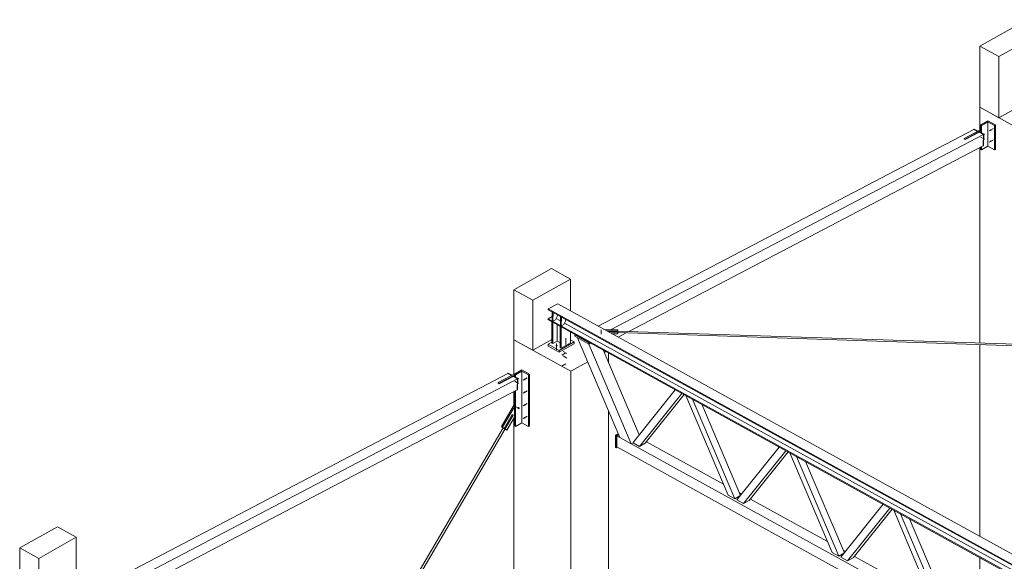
# Model space of a CAD drawing. Header units: millimetres. Extents: x -260 to 160, y -50 to 247.
# Tile 51 of 74: x -160 to -133, y 209 to 223. Entities that reach past the tile are written whole.
import ezdxf

# ---------------------------------------------------------------- set-up
doc = ezdxf.new("R2010")
doc.units = ezdxf.units.MM
doc.linetypes.add('XKITLINE00', pattern=[0])
doc.linetypes.add('XKITLINE02', pattern=[4, 2, -2])
doc.layers.add('Element', color=2, linetype='Continuous', lineweight=0)
doc.layers.add('Śruba', color=3, linetype='Continuous', lineweight=0)

msp = doc.modelspace()

# ---------------------------------------------------------------- hatches: boundary and pattern name
at = {"layer": 'Śruba'}
for points in [[(-133.767, 220.363), (-133.766, 220.358), (-133.765, 220.354), (-133.765, 220.35), (-133.765, 220.346), (-133.766, 220.342), (-133.768, 220.34), (-133.77, 220.338), (-133.773, 220.337), (-133.776, 220.337), (-133.779, 220.338), (-133.783, 220.339), (-133.786, 220.342), (-133.79, 220.345), (-133.793, 220.349), (-133.795, 220.353), (-133.797, 220.357), (-133.799, 220.362), (-133.8, 220.366), (-133.8, 220.37), (-133.8, 220.374), (-133.799, 220.377), (-133.797, 220.38), (-133.795, 220.382), (-133.792, 220.383), (-133.789, 220.383), (-133.785, 220.382), (-133.782, 220.38), (-133.779, 220.378), (-133.775, 220.375), (-133.772, 220.371), (-133.77, 220.367)], [(-133.988, 220.14), (-133.985, 220.144), (-133.982, 220.147), (-133.978, 220.149), (-133.975, 220.151), (-133.971, 220.152), (-133.968, 220.152), (-133.966, 220.151), (-133.963, 220.149), (-133.962, 220.146), (-133.96, 220.143), (-133.96, 220.139), (-133.96, 220.135), (-133.961, 220.131), (-133.963, 220.126), (-133.965, 220.122), (-133.967, 220.118), (-133.97, 220.114), (-133.974, 220.111), (-133.977, 220.108), (-133.98, 220.107), (-133.984, 220.106), (-133.987, 220.106), (-133.99, 220.107), (-133.992, 220.109), (-133.994, 220.111), (-133.995, 220.114), (-133.995, 220.118), (-133.995, 220.122), (-133.994, 220.127), (-133.993, 220.131), (-133.99, 220.136)], [(-133.985, 220.26), (-133.982, 220.264), (-133.978, 220.267), (-133.975, 220.27), (-133.972, 220.271), (-133.968, 220.272), (-133.965, 220.272), (-133.962, 220.271), (-133.96, 220.269), (-133.958, 220.267), (-133.957, 220.264), (-133.957, 220.26), (-133.957, 220.256), (-133.958, 220.251), (-133.96, 220.247), (-133.962, 220.242), (-133.964, 220.238), (-133.967, 220.234), (-133.97, 220.231), (-133.974, 220.229), (-133.977, 220.227), (-133.981, 220.226), (-133.984, 220.226), (-133.987, 220.227), (-133.989, 220.229), (-133.99, 220.232), (-133.992, 220.235), (-133.992, 220.239), (-133.992, 220.243), (-133.991, 220.247), (-133.989, 220.252), (-133.987, 220.256)], [(-133.767, 220.066), (-133.766, 220.061), (-133.765, 220.057), (-133.765, 220.053), (-133.765, 220.049), (-133.766, 220.046), (-133.768, 220.043), (-133.77, 220.041), (-133.773, 220.04), (-133.776, 220.04), (-133.779, 220.041), (-133.783, 220.042), (-133.786, 220.045), (-133.79, 220.048), (-133.793, 220.052), (-133.795, 220.056), (-133.797, 220.06), (-133.799, 220.065), (-133.8, 220.069), (-133.8, 220.073), (-133.8, 220.077), (-133.799, 220.08), (-133.797, 220.083), (-133.795, 220.085), (-133.792, 220.086), (-133.789, 220.086), (-133.785, 220.085), (-133.782, 220.083), (-133.779, 220.081), (-133.775, 220.078), (-133.772, 220.074), (-133.77, 220.07)], [(-145.389, 214.586), (-145.395, 214.587), (-145.4, 214.589), (-145.405, 214.591), (-145.409, 214.594), (-145.412, 214.597), (-145.414, 214.6), (-145.414, 214.604), (-145.414, 214.607), (-145.412, 214.611), (-145.409, 214.614), (-145.405, 214.616), (-145.4, 214.619), (-145.395, 214.62), (-145.389, 214.621), (-145.382, 214.622), (-145.376, 214.621), (-145.37, 214.62), (-145.364, 214.619), (-145.36, 214.616), (-145.356, 214.614), (-145.353, 214.611), (-145.351, 214.607), (-145.35, 214.604), (-145.351, 214.6), (-145.353, 214.597), (-145.356, 214.594), (-145.36, 214.591), (-145.364, 214.589), (-145.37, 214.587), (-145.376, 214.586), (-145.382, 214.586)], [(-146.429, 213.622), (-146.426, 213.626), (-146.422, 213.629), (-146.419, 213.632), (-146.416, 213.633), (-146.412, 213.634), (-146.409, 213.634), (-146.406, 213.633), (-146.404, 213.631), (-146.402, 213.629), (-146.401, 213.625), (-146.401, 213.622), (-146.401, 213.617), (-146.402, 213.613), (-146.404, 213.608), (-146.406, 213.604), (-146.408, 213.6), (-146.411, 213.596), (-146.415, 213.593), (-146.418, 213.591), (-146.421, 213.589), (-146.425, 213.588), (-146.428, 213.588), (-146.431, 213.589), (-146.433, 213.591), (-146.435, 213.593), (-146.436, 213.597), (-146.436, 213.601), (-146.436, 213.605), (-146.435, 213.609), (-146.433, 213.614), (-146.431, 213.618)], [(-146.426, 213.743), (-146.423, 213.746), (-146.419, 213.75), (-146.416, 213.752), (-146.412, 213.754), (-146.409, 213.754), (-146.406, 213.754), (-146.403, 213.753), (-146.401, 213.752), (-146.399, 213.749), (-146.398, 213.746), (-146.398, 213.742), (-146.398, 213.738), (-146.399, 213.733), (-146.4, 213.729), (-146.403, 213.724), (-146.405, 213.72), (-146.408, 213.717), (-146.411, 213.713), (-146.415, 213.711), (-146.418, 213.709), (-146.422, 213.709), (-146.425, 213.709), (-146.427, 213.71), (-146.43, 213.711), (-146.431, 213.714), (-146.432, 213.717), (-146.433, 213.721), (-146.433, 213.725), (-146.432, 213.73), (-146.43, 213.734), (-146.428, 213.739)], [(-146.218, 213.709), (-146.217, 213.704), (-146.216, 213.7), (-146.216, 213.696), (-146.216, 213.692), (-146.217, 213.688), (-146.219, 213.686), (-146.221, 213.684), (-146.224, 213.683), (-146.227, 213.683), (-146.23, 213.684), (-146.234, 213.685), (-146.237, 213.688), (-146.241, 213.691), (-146.244, 213.695), (-146.246, 213.699), (-146.249, 213.703), (-146.25, 213.708), (-146.251, 213.712), (-146.251, 213.716), (-146.251, 213.72), (-146.25, 213.723), (-146.248, 213.726), (-146.246, 213.728), (-146.243, 213.729), (-146.24, 213.729), (-146.236, 213.728), (-146.233, 213.726), (-146.23, 213.724), (-146.226, 213.721), (-146.223, 213.717), (-146.221, 213.713)], [(-146.218, 213.367), (-146.217, 213.363), (-146.216, 213.358), (-146.216, 213.354), (-146.216, 213.35), (-146.217, 213.347), (-146.219, 213.344), (-146.221, 213.343), (-146.224, 213.342), (-146.227, 213.341), (-146.23, 213.342), (-146.234, 213.344), (-146.237, 213.346), (-146.241, 213.349), (-146.244, 213.353), (-146.246, 213.357), (-146.249, 213.362), (-146.25, 213.366), (-146.251, 213.371), (-146.251, 213.375), (-146.251, 213.379), (-146.25, 213.382), (-146.248, 213.384), (-146.246, 213.386), (-146.243, 213.387), (-146.24, 213.387), (-146.236, 213.387), (-146.233, 213.385), (-146.23, 213.383), (-146.226, 213.379), (-146.223, 213.376), (-146.221, 213.372)], [(-146.218, 213.026), (-146.217, 213.021), (-146.216, 213.017), (-146.216, 213.013), (-146.216, 213.009), (-146.217, 213.006), (-146.219, 213.003), (-146.221, 213.001), (-146.224, 213), (-146.227, 213), (-146.23, 213.001), (-146.234, 213.002), (-146.237, 213.005), (-146.241, 213.008), (-146.244, 213.012), (-146.246, 213.016), (-146.249, 213.02), (-146.25, 213.025), (-146.251, 213.029), (-146.251, 213.033), (-146.251, 213.037), (-146.25, 213.04), (-146.248, 213.043), (-146.246, 213.045), (-146.243, 213.046), (-146.24, 213.046), (-146.236, 213.045), (-146.233, 213.043), (-146.23, 213.041), (-146.226, 213.038), (-146.223, 213.034), (-146.221, 213.03)], [(-146.412, 212.953), (-146.408, 212.958), (-146.404, 212.962), (-146.399, 212.965), (-146.395, 212.967), (-146.391, 212.968), (-146.387, 212.968), (-146.383, 212.967), (-146.38, 212.965), (-146.378, 212.962), (-146.377, 212.957), (-146.376, 212.952), (-146.376, 212.947), (-146.378, 212.941), (-146.38, 212.936), (-146.382, 212.93), (-146.386, 212.925), (-146.389, 212.92), (-146.394, 212.916), (-146.398, 212.913), (-146.403, 212.911), (-146.407, 212.909), (-146.411, 212.91), (-146.414, 212.911), (-146.417, 212.913), (-146.419, 212.916), (-146.421, 212.921), (-146.421, 212.925), (-146.421, 212.931), (-146.42, 212.937), (-146.418, 212.942), (-146.415, 212.948)], [(-146.218, 212.684), (-146.217, 212.68), (-146.216, 212.675), (-146.216, 212.671), (-146.216, 212.667), (-146.217, 212.664), (-146.219, 212.661), (-146.221, 212.66), (-146.224, 212.659), (-146.227, 212.658), (-146.23, 212.659), (-146.234, 212.661), (-146.237, 212.663), (-146.241, 212.666), (-146.244, 212.67), (-146.246, 212.674), (-146.249, 212.679), (-146.25, 212.683), (-146.251, 212.688), (-146.251, 212.692), (-146.251, 212.696), (-146.25, 212.699), (-146.248, 212.701), (-146.246, 212.703), (-146.243, 212.704), (-146.24, 212.704), (-146.236, 212.704), (-146.233, 212.702), (-146.23, 212.7), (-146.226, 212.696), (-146.223, 212.693), (-146.221, 212.689)]]:
    msp.add_hatch(color=256, dxfattribs=at).paths.add_polyline_path(points, flags=17)

# ---------------------------------------------------------------- linework, layer by layer
at = {"layer": 'Element', "linetype": 'XKITLINE00', "lineweight": 0}
for p, q in [((-134.074, 222.6), (-132.817, 223.305)), ((-133.567, 222.321), (-132.31, 223.025)), ((-134.074, 222.6), (-134.074, 220.967)), ((-134.074, 222.6), (-133.567, 222.321)), ((-133.567, 220.688), (-133.567, 222.321)), ((-134.074, 220.967), (-133.567, 220.688)), ((-134.074, 220.967), (-132.806, 220.269)), ((-134.074, 220.355), (-134.074, 220.967)), ((-133.567, 220.688), (-132.868, 221.08)), ((-144.27, 215.126), (-134.235, 220.379)), ((-134.225, 220.384), (-134.235, 220.379)), ((-134.235, 220.379), (-134.135, 220.324)), ((-134.235, 220.379), (-134.135, 220.324)), ((-134.125, 220.329), (-134.225, 220.384)), ((-134.06, 220.495), (-133.859, 220.608)), ((-134.06, 220.294), (-134.06, 220.495)), ((-134.035, 220.481), (-134.06, 220.495)), ((-133.859, 220.58), (-134.035, 220.481)), ((-134.035, 220.28), (-134.035, 220.481)), ((-133.859, 220.608), (-133.656, 220.496)), ((-133.859, 219.927), (-133.859, 220.58)), ((-133.681, 220.482), (-133.859, 220.58)), ((-133.656, 220.496), (-133.681, 220.482)), ((-133.681, 219.829), (-133.681, 220.482)), ((-133.656, 219.843), (-133.656, 220.496)), ((-133.981, 220.239), (-143.924, 215.035)), ((-134.498, 220.119), (-134.497, 220.134)), ((-134.498, 220.119), (-134.472, 220.105)), ((-134.497, 220.134), (-134.06, 220.363)), ((-134.472, 220.12), (-134.497, 220.134)), ((-134.06, 220.336), (-134.472, 220.12)), ((-134.472, 220.105), (-134.095, 220.302)), ((-134.472, 220.12), (-134.472, 220.105)), ((-134.085, 220.308), (-134.095, 220.302)), ((-134.095, 220.302), (-133.981, 220.239)), ((-134.095, 220.302), (-133.981, 220.239)), ((-133.971, 220.245), (-134.085, 220.308)), ((-133.989, 219.938), (-133.981, 220.239)), ((-133.981, 220.239), (-133.989, 219.938)), ((-133.971, 220.245), (-133.981, 220.239)), ((-133.979, 219.943), (-133.971, 220.245)), ((-143.451, 214.985), (-133.989, 219.938)), ((-134.074, 214.676), (-134.074, 219.894)), ((-134.06, 219.842), (-134.06, 219.901)), ((-134.035, 219.828), (-133.859, 219.927)), ((-134.035, 219.828), (-134.035, 219.914)), ((-133.989, 219.938), (-133.979, 219.943)), ((-133.859, 219.927), (-133.681, 219.829)), ((-134.06, 219.842), (-134.035, 219.828)), ((-133.681, 219.829), (-133.656, 219.843)), ((-146.52, 216.1), (-145.515, 216.664)), ((-145.007, 216.384), (-145.515, 216.664)), ((-146.013, 215.821), (-145.007, 216.384)), ((-145.007, 215.532), (-145.007, 216.384)), ((-146.52, 216.1), (-146.52, 214.764)), ((-146.52, 216.1), (-146.013, 215.821)), ((-146.013, 214.484), (-146.013, 215.821)), ((-145.352, 215.722), (-145.603, 215.59)), ((-145.352, 215.722), (-118.03, 200.675)), ((-145.499, 215.383), (-145.61, 215.325)), ((-145.603, 215.59), (-145.604, 215.566)), ((-145.604, 215.566), (-118.282, 200.519)), ((-145.603, 215.59), (-118.281, 200.543)), ((-145.496, 215.507), (-145.502, 215.269)), ((-145.476, 215.496), (-145.496, 215.507)), ((-145.496, 215.507), (-145.496, 215.507)), ((-145.476, 215.496), (-145.482, 215.258)), ((-145.476, 215.496), (-145.476, 215.496)), ((-145.414, 215.293), (-145.362, 215.38)), ((-145.362, 215.38), (-145.361, 215.432)), ((-145.273, 215.384), (-145.279, 215.146)), ((-145.253, 215.373), (-145.273, 215.384)), ((-145.273, 215.384), (-145.273, 215.384)), ((-145.61, 215.325), (-145.611, 215.301)), ((-145.611, 215.301), (-118.289, 200.254)), ((-145.61, 215.325), (-118.288, 200.278)), ((-145.504, 214.671), (-145.504, 215.242)), ((-145.502, 215.269), (-145.482, 215.258)), ((-145.484, 214.66), (-145.484, 215.231)), ((-145.482, 215.258), (-145.414, 215.293)), ((-145.39, 215.333), (-145.276, 215.269)), ((-145.364, 214.726), (-145.364, 215.165)), ((-145.281, 214.548), (-145.281, 215.119)), ((-145.279, 215.146), (-145.259, 215.135)), ((-145.253, 215.373), (-145.259, 215.135)), ((-145.259, 215.135), (-145.191, 215.17)), ((-145.252, 215.373), (-145.253, 215.373)), ((-145.191, 215.17), (-145.139, 215.257)), ((-145.167, 215.21), (-118.285, 200.404)), ((-145.139, 215.257), (-145.138, 215.31)), ((-145.261, 214.537), (-145.261, 215.108)), ((-145.009, 214.678), (-145.009, 214.97)), ((-144.897, 214.894), (-144.898, 214.858)), ((-144.898, 214.858), (-144.517, 214.649)), ((-144.884, 214.901), (-144.897, 214.894)), ((-144.897, 214.894), (-144.516, 214.685)), ((-144.116, 215.041), (-143.743, 215.029)), ((-144.03, 215.004), (-144.029, 215.01)), ((-144.029, 215.01), (-144.03, 215.003)), ((-144.03, 215.004), (-131.406, 214.589)), ((-144.03, 215.003), (-144.03, 215.001)), ((-144.03, 215.001), (-144.03, 214.994)), ((-143.744, 215), (-144.029, 215.01)), ((-144.016, 214.986), (-143.745, 214.977)), ((-143.746, 214.949), (-143.961, 214.956)), ((-143.903, 214.924), (-143.747, 214.919)), ((-143.747, 214.919), (-143.746, 214.949)), ((-143.747, 214.919), (-143.746, 214.947)), ((-143.746, 214.947), (-143.745, 214.977)), ((-143.745, 214.977), (-143.746, 214.949)), ((-143.746, 214.953), (-131.412, 214.547)), ((-143.743, 215.029), (-143.744, 215)), ((-143.744, 214.995), (-143.744, 215)), ((-143.744, 214.995), (-143.743, 214.999)), ((-143.743, 214.999), (-143.743, 215.029)), ((-143.74, 214.834), (-143.527, 214.946)), ((-146.52, 214.764), (-146.013, 214.484)), ((-146.52, 214.764), (-144.999, 213.926)), ((-146.52, 213.84), (-146.52, 214.764)), ((-146.013, 214.484), (-145.504, 214.77)), ((-145.504, 214.699), (-145.605, 214.642)), ((-145.605, 214.642), (-145.605, 214.595)), ((-145.605, 214.642), (-145.311, 214.48)), ((-145.605, 214.595), (-145.311, 214.433)), ((-145.504, 214.671), (-145.484, 214.66)), ((-145.484, 214.66), (-145.364, 214.726)), ((-145.364, 214.726), (-145.281, 214.681)), ((-145.311, 214.48), (-144.908, 214.706)), ((-144.908, 214.658), (-145.311, 214.433)), ((-145.261, 214.537), (-145.009, 214.678)), ((-145.009, 214.761), (-144.908, 214.706)), ((-144.908, 214.706), (-144.908, 214.658)), ((-143.689, 212.152), (-144.823, 214.817)), ((-143.386, 211.985), (-144.52, 214.65)), ((-144.517, 214.649), (-144.516, 214.685)), ((-144.517, 214.649), (-144.471, 214.673)), ((-144.516, 214.685), (-144.504, 214.691)), ((-134.074, 209.511), (-134.074, 214.634)), ((-145.311, 214.433), (-145.311, 214.48)), ((-145.281, 214.548), (-145.261, 214.537)), ((-143.177, 212.226), (-144.141, 214.492)), ((-144.112, 214.423), (-144.064, 214.449)), ((-143.993, 214.143), (-143.993, 214.41)), ((-144.999, 213.926), (-144.55, 214.177)), ((-157.467, 208.218), (-146.681, 213.864)), ((-146.468, 213.868), (-146.943, 213.619)), ((-146.506, 213.821), (-146.918, 213.605)), ((-146.671, 213.869), (-146.681, 213.864)), ((-146.681, 213.864), (-146.581, 213.809)), ((-146.681, 213.864), (-146.581, 213.809)), ((-146.571, 213.814), (-146.671, 213.869)), ((-146.506, 213.844), (-146.305, 213.957)), ((-146.506, 213.779), (-146.506, 213.844)), ((-146.475, 213.827), (-146.506, 213.844)), ((-146.305, 213.923), (-146.475, 213.827)), ((-146.475, 213.762), (-146.475, 213.827)), ((-146.466, 213.866), (-146.468, 213.868)), ((-146.305, 213.957), (-146.102, 213.845)), ((-146.305, 212.542), (-146.305, 213.923)), ((-146.132, 213.828), (-146.305, 213.923)), ((-146.102, 213.845), (-146.132, 213.828)), ((-146.132, 212.447), (-146.132, 213.828)), ((-146.102, 212.464), (-146.102, 213.845)), ((-144.999, 201.352), (-144.999, 213.926)), ((-146.427, 213.724), (-157.213, 208.079)), ((-146.943, 213.619), (-146.944, 213.604)), ((-146.944, 213.604), (-146.918, 213.59)), ((-146.943, 213.619), (-146.918, 213.605)), ((-146.918, 213.59), (-146.541, 213.787)), ((-146.918, 213.605), (-146.918, 213.59)), ((-146.531, 213.793), (-146.541, 213.787)), ((-146.541, 213.787), (-146.427, 213.724)), ((-146.541, 213.787), (-146.427, 213.724)), ((-146.417, 213.73), (-146.531, 213.793)), ((-146.435, 213.423), (-146.427, 213.724)), ((-146.427, 213.724), (-146.435, 213.423)), ((-146.417, 213.73), (-146.427, 213.724)), ((-146.425, 213.429), (-146.417, 213.73)), ((-156.936, 207.926), (-146.435, 213.423)), ((-146.52, 213.017), (-146.52, 213.379)), ((-146.506, 212.463), (-146.506, 213.386)), ((-146.475, 212.447), (-146.475, 213.402)), ((-146.435, 213.423), (-146.425, 213.429)), ((-143.34, 212.023), (-142.213, 213.43)), ((-143.163, 211.918), (-142.032, 213.33)), ((-141.974, 213.298), (-143.012, 212.003)), ((-140.801, 210.617), (-141.932, 213.275)), ((-146.506, 213.042), (-146.856, 212.444)), ((-140.619, 210.517), (-141.75, 213.175)), ((-140.471, 210.609), (-141.506, 213.041)), ((-151.217, 204.777), (-146.542, 212.752)), ((-146.506, 212.973), (-146.826, 212.427)), ((-146.566, 212.768), (-146.782, 212.398)), ((-146.538, 212.749), (-146.754, 212.38)), ((-146.566, 212.768), (-146.56, 212.764)), ((-146.556, 212.762), (-146.566, 212.767)), ((-146.547, 212.756), (-146.556, 212.762)), ((-146.547, 212.756), (-146.542, 212.752)), ((-146.543, 212.752), (-146.538, 212.749)), ((-146.542, 212.752), (-146.538, 212.749)), ((-143.993, 200.798), (-143.993, 212.867)), ((-146.506, 212.7), (-146.71, 212.351)), ((-146.52, 202.19), (-146.52, 212.675)), ((-146.475, 212.447), (-146.305, 212.542)), ((-146.305, 212.542), (-146.132, 212.447)), ((-151.267, 204.804), (-146.808, 212.412)), ((-146.856, 212.444), (-146.826, 212.427)), ((-146.856, 212.444), (-146.813, 212.415)), ((-146.826, 212.427), (-146.782, 212.398)), ((-146.782, 212.398), (-146.813, 212.415)), ((-146.76, 212.38), (-146.741, 212.368)), ((-146.754, 212.38), (-146.759, 212.382)), ((-146.71, 212.351), (-146.754, 212.38)), ((-146.71, 212.351), (-146.741, 212.368)), ((-146.506, 212.463), (-146.475, 212.447)), ((-146.132, 212.447), (-146.102, 212.464)), ((-143.804, 212.216), (-143.733, 212.256)), ((-143.788, 212.208), (-143.727, 212.242)), ((-143.776, 212.2), (-143.722, 212.23)), ((-143.788, 212.208), (-143.804, 212.216)), ((-143.804, 211.89), (-143.804, 212.216)), ((-143.788, 211.881), (-143.788, 212.208)), ((-143.776, 211.903), (-143.776, 212.2)), ((-143.776, 212.2), (-143.689, 212.152)), ((-143.386, 211.985), (-143.689, 212.152)), ((-143.336, 212.013), (-143.386, 211.985)), ((-143.386, 211.985), (-120.545, 199.406)), ((-143.336, 212.013), (-143.163, 211.918)), ((-143.012, 212.003), (-143.163, 211.918)), ((-142.981, 212.042), (-140.925, 210.91)), ((-143.804, 211.89), (-143.788, 211.881)), ((-143.788, 211.881), (-143.762, 211.896)), ((-143.776, 211.903), (-120.821, 199.261)), ((-140.567, 210.489), (-139.436, 211.901)), ((-140.386, 210.389), (-139.255, 211.801)), ((-139.197, 211.769), (-140.235, 210.473)), ((-138.024, 209.088), (-139.155, 211.746)), ((-137.843, 208.988), (-138.974, 211.646)), ((-137.695, 209.079), (-138.73, 211.511)), ((-140.5, 210.675), (-140.443, 210.644)), ((-140.619, 210.517), (-140.801, 210.617)), ((-140.483, 210.594), (-140.619, 210.517)), ((-140.386, 210.389), (-140.567, 210.489)), ((-140.235, 210.473), (-140.386, 210.389)), ((-140.204, 210.512), (-138.148, 209.38)), ((-137.791, 208.959), (-136.66, 210.371)), ((-137.609, 208.859), (-136.478, 210.271)), ((-136.42, 210.24), (-137.458, 208.944)), ((-135.248, 207.559), (-136.378, 210.217)), ((-135.066, 207.459), (-136.197, 210.117)), ((-134.918, 207.55), (-135.953, 209.982)), ((-159.721, 209.207), (-158.715, 209.771)), ((-158.208, 209.491), (-158.715, 209.771)), ((-159.213, 208.928), (-158.208, 209.491)), ((-158.208, 208.626), (-158.208, 209.491)), ((-159.721, 209.207), (-159.721, 207.871)), ((-159.721, 209.207), (-159.213, 208.928)), ((-137.843, 208.988), (-138.024, 209.088)), ((-137.723, 209.146), (-137.666, 209.115)), ((-159.213, 207.591), (-159.213, 208.928)), ((-137.706, 209.064), (-137.843, 208.988)), ((-137.609, 208.859), (-137.791, 208.959)), ((-137.458, 208.944), (-137.609, 208.859)), ((-137.427, 208.983), (-135.372, 207.851)), ((-134.074, 208.603), (-134.074, 208.948))]:
    msp.add_line(p, q, dxfattribs=at)
at = {"layer": 'Śruba', "linetype": 'XKITLINE00', "lineweight": 0}
for p, q in [((-133.715, 220.398), (-133.825, 220.336)), ((-134.054, 220.171), (-133.952, 220.115)), ((-134.051, 220.291), (-133.949, 220.235)), ((-133.715, 220.101), (-133.825, 220.039)), ((-145.382, 214.494), (-145.382, 214.666)), ((-146.497, 213.654), (-146.396, 213.598)), ((-146.494, 213.775), (-146.393, 213.719)), ((-146.163, 213.745), (-146.274, 213.683)), ((-146.163, 213.404), (-146.274, 213.342)), ((-146.163, 213.062), (-146.274, 213)), ((-146.495, 212.992), (-146.368, 212.922)), ((-146.163, 212.721), (-146.274, 212.659))]:
    msp.add_line(p, q, dxfattribs=at)
at = {"layer": 'Śruba', "linetype": 'XKITLINE02', "lineweight": 0}
for p, q in [((-144.19, 215.031), (-144.193, 214.91)), ((-145.131, 214.635), (-145.131, 214.807)), ((-145.24, 214.354), (-145.13, 214.416)), ((-145.209, 214.331), (-145.107, 214.276)), ((-145.206, 214.452), (-145.104, 214.396)), ((-145.24, 214.057), (-145.13, 214.119))]:
    msp.add_line(p, q, dxfattribs=at)

doc.saveas('drawing.dxf')
